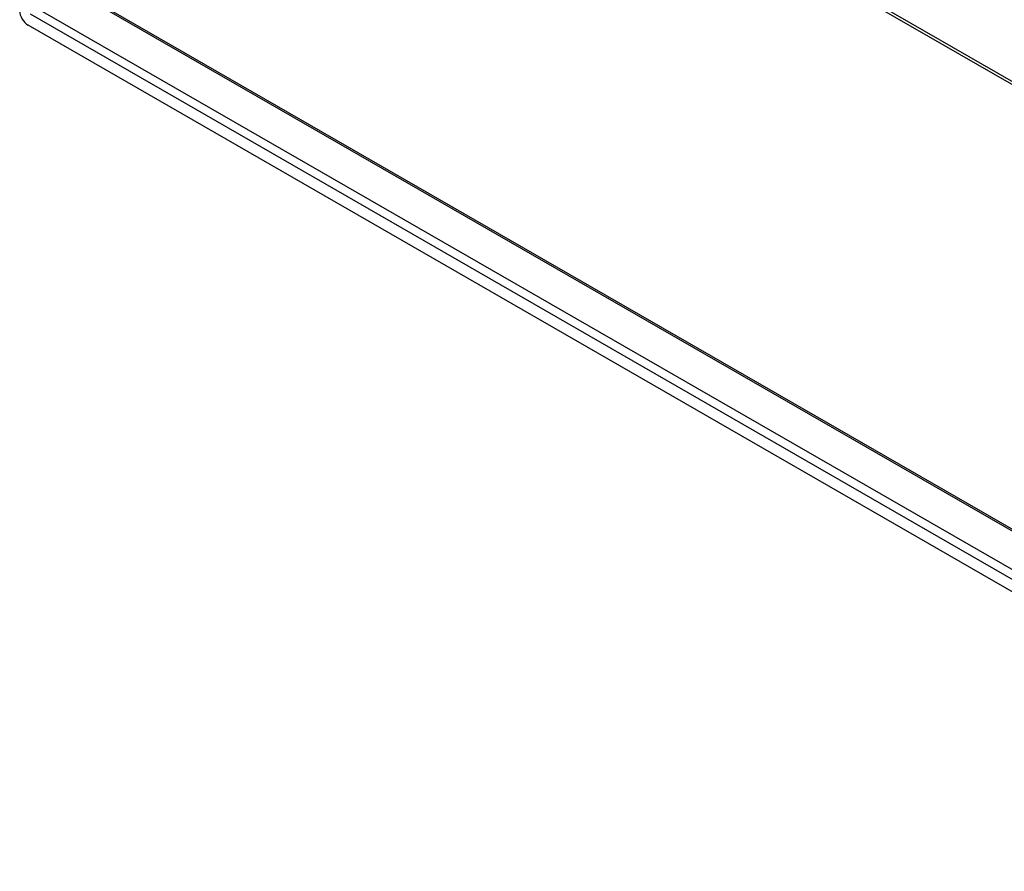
# Model space of a CAD drawing. Header units: inches. Extents: x 20 to 233, y 20 to 138.
# Tile 68 of 109: x 200 to 216, y 64 to 78. Entities that reach past the tile are written whole.
import ezdxf

# ---------------------------------------------------------------- set-up
doc = ezdxf.new("R2010")
doc.units = ezdxf.units.IN
doc.header["$MEASUREMENT"] = 0
doc.layers.add('Visible Edges(ANSI)', color=7, linetype='Continuous', lineweight=25)
doc.layers.add('Visible Tangent Edges(ANSI)', color=7, linetype='Continuous', lineweight=25)

msp = doc.modelspace()

# ---------------------------------------------------------------- linework, layer by layer
at = {"layer": 'Visible Edges(ANSI)'}
for p, q in [((200.725, 78.922), (224.327, 65.331)), ((224.397, 64.246), (199.943, 78.328))]:
    msp.add_line(p, q, dxfattribs=at)
msp.add_ellipse((199.943, 78.489), major_axis=(-0.098, 0.171), ratio=0.578093, start_param=0.787332, end_param=2.358128, dxfattribs=at)
at = {"layer": 'Visible Tangent Edges(ANSI)'}
for p, q in [((207.161, 82.618), (224.327, 72.733)), ((207.183, 82.656), (224.327, 72.784)), ((224.327, 65.297), (200.702, 78.902)), ((224.356, 64.479), (199.985, 78.513)), ((200.147, 78.581), (224.327, 64.657))]:
    msp.add_line(p, q, dxfattribs=at)

doc.saveas('drawing.dxf')
